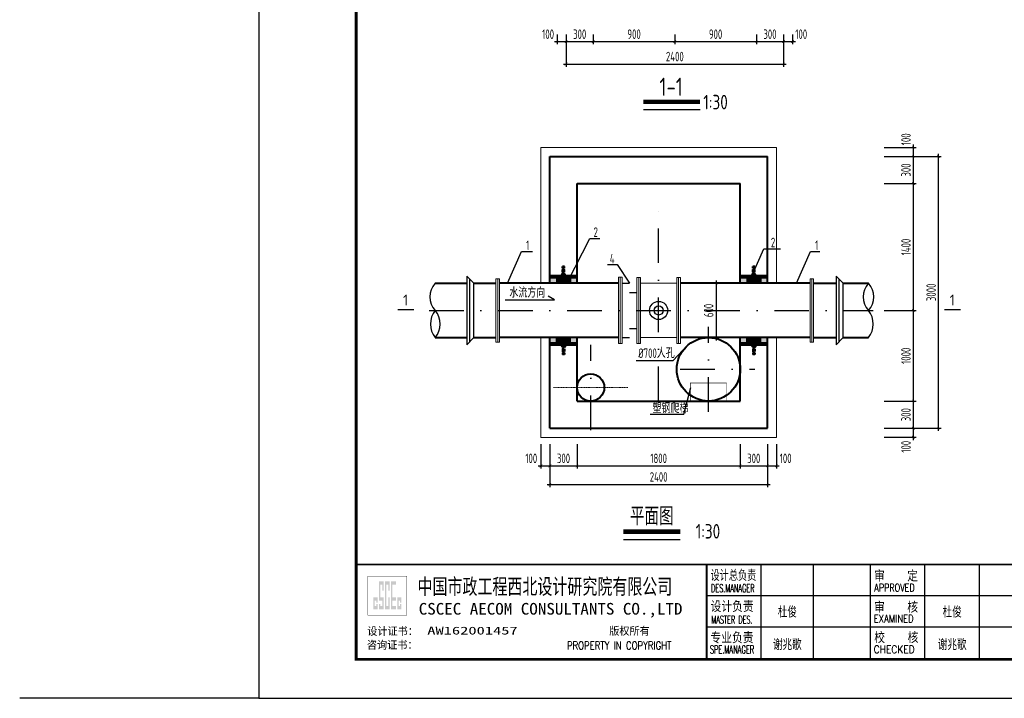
# Model space of a CAD drawing. Extents: x 1154951 to 1182252, y 3484725 to 3514600.
# Tile 46 of 55: x 1156481 to 1167350, y 3499173 to 3506662. Entities that reach past the tile are written whole.
import ezdxf
from ezdxf.enums import TextEntityAlignment as Align

# ---------------------------------------------------------------- set-up
doc = ezdxf.new("R2010")
doc.units = 0
for name, pattern in [('DASHDOT', [25.4, 12.7, -6.35, 0, -6.35]), ('DASHED', [19.05, 12.7, -6.35]), ('DASHED2', [9.525, 6.35, -3.175])]:
    doc.linetypes.add(name, pattern=pattern)
doc.layers.get('0').update_dxf_attribs({"linetype": 'CONTINUOUS'})
doc.layers.get('Defpoints').update_dxf_attribs({"linetype": 'CONTINUOUS'})
for name, color, linetype in [('2', 2, 'DASHED'), ('DIM', 4, 'CONTINUOUS'), ('DLSS', 8, 'CONTINUOUS'), ('GPSCOMMON', 7, 'CONTINUOUS'), ('THICK', 6, 'CONTINUOUS'), ('线路', 3, 'CONTINUOUS')]:
    doc.layers.add(name, color=color, linetype=linetype)
for name, color, linetype, lineweight in [('文本', 1, 'CONTINUOUS', 15), ('构筑物', 10, 'CONTINUOUS', 40), ('粗实线', 1, 'CONTINUOUS', 40), ('轮廓', 1, 'CONTINUOUS', 40)]:
    doc.layers.add(name, color=color, linetype=linetype, lineweight=lineweight)
doc.styles.add('gpshz', font='tssdeng.shx', dxfattribs={"width": 0.8, "height": 2.5, "bigfont": 'hztxt.shx'})
doc.styles.add('TSSD_Dimension', font='tssdeng.shx', dxfattribs={"width": 0.7, "bigfont": 'Hztxt.shx'})
doc.styles.add('图签', font='txt', dxfattribs={"width": 0.66})
doc.styles.add('图签 1', font='romanc.shx', dxfattribs={"width": 0.8})
doc.styles.add('图签1', font='romanc.shx', dxfattribs={"width": 0.8})
doc.dimstyles.new('TSSD_30_30', dxfattribs={"dimtxt": 105, "dimasz": 30, "dimexe": 30, "dimexo": 75, "dimgap": 30, "dimtad": 1, "dimdec": 0, "dimzin": 0, "dimdsep": 46, "dimtxsty": 'TSSD_Dimension', "dimblk": 'ARCHTICK', "dimblk1": 'ARCHTICK', "dimblk2": 'ARCHTICK', "dimcen": 0, "dimdle": 30, "dimclrt": 7, "dimadec": 0, "dimazin": 0, "dimtfac": 1, "dimtdec": 0, "dimtix": 1, "dimtmove": 2, "dimatfit": 3, "dimfxl": 0, "dimtolj": 1, "dimtzin": 0, "dimarcsym": 0})

# ---------------------------------------------------------------- blocks, each defined once
blk = doc.blocks.new('套管')
at = {"layer": '构筑物', "linetype": 'DASHED2'}
h = blk.add_hatch(dxfattribs=at)
h.set_pattern_fill('ANSI31', color=256, style=0)
h.set_pattern_definition([(45, (1261.959, -160723.9237), (-2.24506403, 2.24506403), [])])
h.paths.add_polyline_path([(3, 36), (-3, 36), (-3, 16), (3, 16)])
h = blk.add_hatch(dxfattribs=at)
h.set_pattern_fill('ANSI31', color=256, angle=90, style=0)
h.set_pattern_definition([(135, (1261.959, -160723.9237), (-2.24506403, -2.24506403), [])])
h.paths.add_polyline_path([(39, 16), (-39, 16), (-39, 12), (39, 12)])
h = blk.add_hatch(dxfattribs=at)
h.set_pattern_fill('AR-CONC', color=256, scale=0.01, style=0)
h.set_pattern_definition([(50, (1261.9589, -160723.9237), (1.82184669, -0.159390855), [0.1905, -2.0955]), (355, (1261.9589, -160723.9237), (-0.35242826, 1.910566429), [0.1524, -1.6764]), (100.451, (1262.1107, -160723.937), (1.469425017, 1.751166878), [0.1619, -1.7809]), (46.1842, (1261.9589, -160723.4157), (2.71079041, -0.42042328), [0.28575, -3.14325]), (96.6356, (1262.1848, -160723.4508), (2.374042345, 2.47425556), [0.24285, -2.67135]), (351.184, (1261.9589, -160723.4157), (2.37404606, 2.47425118), [0.2286, -2.5146]), (21, (1262.2129, -160723.5427), (1.516148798, -1.022655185), [0.1905, -2.0955]), (326, (1262.2129, -160723.5427), (0.618020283, 1.841879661), [0.1524, -1.6764]), (71.4514, (1262.3392, -160723.628), (2.134164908, 0.819228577), [0.1619, -1.7809]), (37.5, (1261.95886, -160723.92374), (0.0308860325, 0.8455503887), [0, -1.65608, 0, -1.7018, 0, -1.68275]), (7.5, (1261.9589, -160723.9237), (0.668196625, 1.001805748), [0, -0.97028, 0, -1.61798, 0, -0.64135]), (327.5, (1261.39244, -160723.92374), (1.3559059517, -0.05728744), [0, -0.635, 0, -1.9812, 0, -2.6289]), (317.5, (1261.1384, -160723.9237), (1.481291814, 0.25426491), [0, -0.8255, 0, -1.31572, 0, -1.8669])])
h.paths.add_polyline_path([(-19, 12), (-39, 12), (-39, 0), (-19, 0)])
h.paths.add_polyline_path([(39, 12), (19, 12), (19, 0), (39, 0)])
h = blk.add_hatch(dxfattribs=at)
h.set_pattern_fill('ANSI37', color=256, angle=90, style=0)
h.set_pattern_definition([(135, (1261.959, -160723.9237), (-2.24506403, -2.24506403), []), (225, (1261.959, -160723.9237), (2.24506403, -2.24506403), [])])
h.paths.add_polyline_path([(19, 12), (-19, 12), (-19, 0), (19, 0)])
for p, q in [((-3, 36), (3, 36)), ((-3, 16), (-3, 36)), ((3, 16), (3, 36)), ((-3, 20.4), (-7.4, 16)), ((3, 20.4), (7.4, 16))]:
    blk.add_line(p, q, dxfattribs=at)
at = {"layer": '构筑物'}
for p, q in [((-39, 16), (39, 16)), ((-39, 12), (39, 12)), ((-19, 12), (-19, 0)), ((19, 12), (19, 0))]:
    blk.add_line(p, q, dxfattribs=at)
blk = doc.blocks.new('_ARCHTICK')
at = {"color": 0, "linetype": 'ByBlock', "const_width": 0.15}
blk.add_lwpolyline([(-0.5, -0.5), (0.5, 0.5)], dxfattribs=at)
blk = doc.blocks.new('*D304')
at = {"layer": 'Defpoints', "color": 0}
for p in [(1162413, 3506573), (1162513, 3506573), (1162513, 3506420)]:
    blk.add_point(p, dxfattribs=at)
at = {"layer": 'DIM', "color": 0, "lineweight": -2}
for p, q in [((1162413, 3506498), (1162413, 3506390)), ((1162513, 3506498), (1162513, 3506390)), ((1162383, 3506420), (1162543, 3506420))]:
    blk.add_line(p, q, dxfattribs=at)
at = {"layer": 'DIM', "color": 0, "lineweight": -2, "xscale": 30, "yscale": 30, "zscale": 30, "rotation": 180}
blk.add_blockref('_ARCHTICK', (1162413, 3506420), dxfattribs=at)
at = {"layer": 'DIM', "color": 0, "lineweight": -2, "xscale": 30, "yscale": 30, "zscale": 30}
blk.add_blockref('_ARCHTICK', (1162513, 3506420), dxfattribs=at)
at = {"layer": 'DIM', "color": 7, "insert": (1162314, 3506502), "char_height": 105, "attachment_point": 5, "style": 'TSSD_Dimension'}
blk.add_mtext('\\A1;100', dxfattribs=at)
blk = doc.blocks.new('*D305')
at = {"layer": 'Defpoints', "color": 0}
for p in [(1162513, 3506573), (1162813, 3506573), (1162813, 3506420)]:
    blk.add_point(p, dxfattribs=at)
at = {"layer": 'DIM', "color": 0, "lineweight": -2}
for p, q in [((1162513, 3506498), (1162513, 3506390)), ((1162813, 3506498), (1162813, 3506390)), ((1162483, 3506420), (1162843, 3506420))]:
    blk.add_line(p, q, dxfattribs=at)
at = {"layer": 'DIM', "color": 0, "lineweight": -2, "xscale": 30, "yscale": 30, "zscale": 30, "rotation": 180}
blk.add_blockref('_ARCHTICK', (1162513, 3506420), dxfattribs=at)
at = {"layer": 'DIM', "color": 0, "lineweight": -2, "xscale": 30, "yscale": 30, "zscale": 30}
blk.add_blockref('_ARCHTICK', (1162813, 3506420), dxfattribs=at)
at = {"layer": 'DIM', "color": 7, "insert": (1162663, 3506502), "char_height": 105, "attachment_point": 5, "style": 'TSSD_Dimension'}
blk.add_mtext('\\A1;300', dxfattribs=at)
blk = doc.blocks.new('*D306')
at = {"layer": 'Defpoints', "color": 0}
for p in [(1162813, 3506573), (1163713, 3506573), (1163713, 3506420)]:
    blk.add_point(p, dxfattribs=at)
at = {"layer": 'DIM', "color": 0, "lineweight": -2}
for p, q in [((1162813, 3506498), (1162813, 3506390)), ((1163713, 3506498), (1163713, 3506390)), ((1162783, 3506420), (1163743, 3506420))]:
    blk.add_line(p, q, dxfattribs=at)
at = {"layer": 'DIM', "color": 0, "lineweight": -2, "xscale": 30, "yscale": 30, "zscale": 30, "rotation": 180}
blk.add_blockref('_ARCHTICK', (1162813, 3506420), dxfattribs=at)
at = {"layer": 'DIM', "color": 0, "lineweight": -2, "xscale": 30, "yscale": 30, "zscale": 30}
blk.add_blockref('_ARCHTICK', (1163713, 3506420), dxfattribs=at)
at = {"layer": 'DIM', "color": 7, "insert": (1163263, 3506502), "char_height": 105, "attachment_point": 5, "style": 'TSSD_Dimension'}
blk.add_mtext('\\A1;900', dxfattribs=at)
blk = doc.blocks.new('*D307')
at = {"layer": 'Defpoints', "color": 0}
for p in [(1163713, 3506573), (1164613, 3506573), (1164613, 3506420)]:
    blk.add_point(p, dxfattribs=at)
at = {"layer": 'DIM', "color": 0, "lineweight": -2}
for p, q in [((1163713, 3506498), (1163713, 3506390)), ((1164613, 3506498), (1164613, 3506390)), ((1163683, 3506420), (1164643, 3506420))]:
    blk.add_line(p, q, dxfattribs=at)
at = {"layer": 'DIM', "color": 0, "lineweight": -2, "xscale": 30, "yscale": 30, "zscale": 30, "rotation": 180}
blk.add_blockref('_ARCHTICK', (1163713, 3506420), dxfattribs=at)
at = {"layer": 'DIM', "color": 0, "lineweight": -2, "xscale": 30, "yscale": 30, "zscale": 30}
blk.add_blockref('_ARCHTICK', (1164613, 3506420), dxfattribs=at)
at = {"layer": 'DIM', "color": 7, "insert": (1164163, 3506502), "char_height": 105, "attachment_point": 5, "style": 'TSSD_Dimension'}
blk.add_mtext('\\A1;900', dxfattribs=at)
blk = doc.blocks.new('*D308')
at = {"layer": 'Defpoints', "color": 0}
for p in [(1164613, 3506573), (1164913, 3506573), (1164913, 3506420)]:
    blk.add_point(p, dxfattribs=at)
at = {"layer": 'DIM', "color": 0, "lineweight": -2}
for p, q in [((1164613, 3506498), (1164613, 3506390)), ((1164913, 3506498), (1164913, 3506390)), ((1164583, 3506420), (1164943, 3506420))]:
    blk.add_line(p, q, dxfattribs=at)
at = {"layer": 'DIM', "color": 0, "lineweight": -2, "xscale": 30, "yscale": 30, "zscale": 30, "rotation": 180}
blk.add_blockref('_ARCHTICK', (1164613, 3506420), dxfattribs=at)
at = {"layer": 'DIM', "color": 0, "lineweight": -2, "xscale": 30, "yscale": 30, "zscale": 30}
blk.add_blockref('_ARCHTICK', (1164913, 3506420), dxfattribs=at)
at = {"layer": 'DIM', "color": 7, "insert": (1164763, 3506502), "char_height": 105, "attachment_point": 5, "style": 'TSSD_Dimension'}
blk.add_mtext('\\A1;300', dxfattribs=at)
blk = doc.blocks.new('*D309')
at = {"layer": 'Defpoints', "color": 0}
for p in [(1164913, 3506573), (1165013, 3506573), (1165013, 3506420)]:
    blk.add_point(p, dxfattribs=at)
at = {"layer": 'DIM', "color": 0, "lineweight": -2}
for p, q in [((1164913, 3506498), (1164913, 3506390)), ((1165013, 3506498), (1165013, 3506390)), ((1164883, 3506420), (1165043, 3506420))]:
    blk.add_line(p, q, dxfattribs=at)
at = {"layer": 'DIM', "color": 0, "lineweight": -2, "xscale": 30, "yscale": 30, "zscale": 30, "rotation": 180}
blk.add_blockref('_ARCHTICK', (1164913, 3506420), dxfattribs=at)
at = {"layer": 'DIM', "color": 0, "lineweight": -2, "xscale": 30, "yscale": 30, "zscale": 30}
blk.add_blockref('_ARCHTICK', (1165013, 3506420), dxfattribs=at)
at = {"layer": 'DIM', "color": 7, "insert": (1165108, 3506502), "char_height": 105, "attachment_point": 5, "style": 'TSSD_Dimension'}
blk.add_mtext('\\A1;100', dxfattribs=at)
blk = doc.blocks.new('*D310')
at = {"layer": 'Defpoints', "color": 0}
for p in [(1162513, 3506573), (1164913, 3506573), (1164913, 3506172)]:
    blk.add_point(p, dxfattribs=at)
at = {"layer": 'DIM', "color": 0, "lineweight": -2}
for p, q in [((1162513, 3506498), (1162513, 3506142)), ((1164913, 3506498), (1164913, 3506142)), ((1162483, 3506172), (1164943, 3506172))]:
    blk.add_line(p, q, dxfattribs=at)
at = {"layer": 'DIM', "color": 0, "lineweight": -2, "xscale": 30, "yscale": 30, "zscale": 30, "rotation": 180}
blk.add_blockref('_ARCHTICK', (1162513, 3506172), dxfattribs=at)
at = {"layer": 'DIM', "color": 0, "lineweight": -2, "xscale": 30, "yscale": 30, "zscale": 30}
blk.add_blockref('_ARCHTICK', (1164913, 3506172), dxfattribs=at)
at = {"layer": 'DIM', "color": 7, "insert": (1163713, 3506255), "char_height": 105, "attachment_point": 5, "style": 'TSSD_Dimension'}
blk.add_mtext('\\A1;2400', dxfattribs=at)
blk = doc.blocks.new('*D311')
at = {"layer": 'Defpoints', "color": 0}
for p in [(1162234, 3502053), (1162334, 3502053), (1162334, 3501738)]:
    blk.add_point(p, dxfattribs=at)
at = {"layer": 'DIM', "color": 0, "lineweight": -2}
for p, q in [((1162234, 3501978), (1162234, 3501708)), ((1162334, 3501978), (1162334, 3501708)), ((1162204, 3501738), (1162364, 3501738))]:
    blk.add_line(p, q, dxfattribs=at)
at = {"layer": 'DIM', "color": 0, "lineweight": -2, "xscale": 30, "yscale": 30, "zscale": 30, "rotation": 180}
blk.add_blockref('_ARCHTICK', (1162234, 3501738), dxfattribs=at)
at = {"layer": 'DIM', "color": 0, "lineweight": -2, "xscale": 30, "yscale": 30, "zscale": 30}
blk.add_blockref('_ARCHTICK', (1162334, 3501738), dxfattribs=at)
at = {"layer": 'DIM', "color": 7, "insert": (1162128, 3501821), "char_height": 105, "attachment_point": 5, "style": 'TSSD_Dimension'}
blk.add_mtext('\\A1;100', dxfattribs=at)
blk = doc.blocks.new('*D312')
at = {"layer": 'Defpoints', "color": 0}
for p in [(1162334, 3502053), (1162634, 3502053), (1162634, 3501738)]:
    blk.add_point(p, dxfattribs=at)
at = {"layer": 'DIM', "color": 0, "lineweight": -2}
for p, q in [((1162334, 3501978), (1162334, 3501708)), ((1162634, 3501978), (1162634, 3501708)), ((1162304, 3501738), (1162664, 3501738))]:
    blk.add_line(p, q, dxfattribs=at)
at = {"layer": 'DIM', "color": 0, "lineweight": -2, "xscale": 30, "yscale": 30, "zscale": 30, "rotation": 180}
blk.add_blockref('_ARCHTICK', (1162334, 3501738), dxfattribs=at)
at = {"layer": 'DIM', "color": 0, "lineweight": -2, "xscale": 30, "yscale": 30, "zscale": 30}
blk.add_blockref('_ARCHTICK', (1162634, 3501738), dxfattribs=at)
at = {"layer": 'DIM', "color": 7, "insert": (1162484, 3501821), "char_height": 105, "attachment_point": 5, "style": 'TSSD_Dimension'}
blk.add_mtext('\\A1;300', dxfattribs=at)
blk = doc.blocks.new('*D313')
at = {"layer": 'Defpoints', "color": 0}
for p in [(1162634, 3502053), (1164434, 3502053), (1164434, 3501738)]:
    blk.add_point(p, dxfattribs=at)
at = {"layer": 'DIM', "color": 0, "lineweight": -2}
for p, q in [((1162634, 3501978), (1162634, 3501708)), ((1164434, 3501978), (1164434, 3501708)), ((1162604, 3501738), (1164464, 3501738))]:
    blk.add_line(p, q, dxfattribs=at)
at = {"layer": 'DIM', "color": 0, "lineweight": -2, "xscale": 30, "yscale": 30, "zscale": 30, "rotation": 180}
blk.add_blockref('_ARCHTICK', (1162634, 3501738), dxfattribs=at)
at = {"layer": 'DIM', "color": 0, "lineweight": -2, "xscale": 30, "yscale": 30, "zscale": 30}
blk.add_blockref('_ARCHTICK', (1164434, 3501738), dxfattribs=at)
at = {"layer": 'DIM', "color": 7, "insert": (1163534, 3501821), "char_height": 105, "attachment_point": 5, "style": 'TSSD_Dimension'}
blk.add_mtext('\\A1;1800', dxfattribs=at)
blk = doc.blocks.new('*D314')
at = {"layer": 'Defpoints', "color": 0}
for p in [(1164434, 3502053), (1164734, 3502053), (1164734, 3501738)]:
    blk.add_point(p, dxfattribs=at)
at = {"layer": 'DIM', "color": 0, "lineweight": -2}
for p, q in [((1164434, 3501978), (1164434, 3501708)), ((1164734, 3501978), (1164734, 3501708)), ((1164404, 3501738), (1164764, 3501738))]:
    blk.add_line(p, q, dxfattribs=at)
at = {"layer": 'DIM', "color": 0, "lineweight": -2, "xscale": 30, "yscale": 30, "zscale": 30, "rotation": 180}
blk.add_blockref('_ARCHTICK', (1164434, 3501738), dxfattribs=at)
at = {"layer": 'DIM', "color": 0, "lineweight": -2, "xscale": 30, "yscale": 30, "zscale": 30}
blk.add_blockref('_ARCHTICK', (1164734, 3501738), dxfattribs=at)
at = {"layer": 'DIM', "color": 7, "insert": (1164584, 3501821), "char_height": 105, "attachment_point": 5, "style": 'TSSD_Dimension'}
blk.add_mtext('\\A1;300', dxfattribs=at)
blk = doc.blocks.new('*D315')
at = {"layer": 'Defpoints', "color": 0}
for p in [(1164734, 3502053), (1164834, 3502053), (1164834, 3501738)]:
    blk.add_point(p, dxfattribs=at)
at = {"layer": 'DIM', "color": 0, "lineweight": -2}
for p, q in [((1164734, 3501978), (1164734, 3501708)), ((1164834, 3501978), (1164834, 3501708)), ((1164704, 3501738), (1164864, 3501738))]:
    blk.add_line(p, q, dxfattribs=at)
at = {"layer": 'DIM', "color": 0, "lineweight": -2, "xscale": 30, "yscale": 30, "zscale": 30, "rotation": 180}
blk.add_blockref('_ARCHTICK', (1164734, 3501738), dxfattribs=at)
at = {"layer": 'DIM', "color": 0, "lineweight": -2, "xscale": 30, "yscale": 30, "zscale": 30}
blk.add_blockref('_ARCHTICK', (1164834, 3501738), dxfattribs=at)
at = {"layer": 'DIM', "color": 7, "insert": (1164936, 3501821), "char_height": 105, "attachment_point": 5, "style": 'TSSD_Dimension'}
blk.add_mtext('\\A1;100', dxfattribs=at)
blk = doc.blocks.new('*D316')
at = {"layer": 'Defpoints', "color": 0}
for p in [(1163938, 3503753), (1163938, 3503153), (1164170, 3503153)]:
    blk.add_point(p, dxfattribs=at)
at = {"layer": 'DIM', "color": 0, "lineweight": -2}
for p, q in [((1164170, 3503783), (1164170, 3503123)), ((1164013, 3503753), (1164200, 3503753)), ((1164013, 3503153), (1164200, 3503153))]:
    blk.add_line(p, q, dxfattribs=at)
at = {"layer": 'DIM', "color": 0, "lineweight": -2, "xscale": 30, "yscale": 30, "zscale": 30}
for p, rotation in [((1164170, 3503753), 90), ((1164170, 3503153), 270)]:
    blk.add_blockref('_ARCHTICK', p, dxfattribs=dict(at, rotation=rotation))
at = {"layer": 'DIM', "color": 7, "insert": (1164087, 3503453), "char_height": 105, "attachment_point": 5, "rotation": 90, "style": 'TSSD_Dimension'}
blk.add_mtext('\\A1;600', dxfattribs=at)
blk = doc.blocks.new('*D317')
at = {"layer": 'Defpoints', "color": 0}
for p in [(1162334, 3502053), (1164734, 3502053), (1164734, 3501534)]:
    blk.add_point(p, dxfattribs=at)
at = {"layer": 'DIM', "color": 0, "lineweight": -2}
for p, q in [((1162334, 3501978), (1162334, 3501504)), ((1164734, 3501978), (1164734, 3501504)), ((1162304, 3501534), (1164764, 3501534))]:
    blk.add_line(p, q, dxfattribs=at)
at = {"layer": 'DIM', "color": 0, "lineweight": -2, "xscale": 30, "yscale": 30, "zscale": 30, "rotation": 180}
blk.add_blockref('_ARCHTICK', (1162334, 3501534), dxfattribs=at)
at = {"layer": 'DIM', "color": 0, "lineweight": -2, "xscale": 30, "yscale": 30, "zscale": 30}
blk.add_blockref('_ARCHTICK', (1164734, 3501534), dxfattribs=at)
at = {"layer": 'DIM', "color": 7, "insert": (1163534, 3501616), "char_height": 105, "attachment_point": 5, "style": 'TSSD_Dimension'}
blk.add_mtext('\\A1;2400', dxfattribs=at)
blk = doc.blocks.new('*D318')
at = {"layer": 'Defpoints', "color": 0}
for p in [(1165950, 3502153), (1166346, 3502153), (1165950, 3502053)]:
    blk.add_point(p, dxfattribs=at)
at = {"layer": 'DIM', "color": 0, "lineweight": -2}
for p, q in [((1166025, 3502153), (1166376, 3502153)), ((1166346, 3502023), (1166346, 3502183)), ((1166025, 3502053), (1166376, 3502053))]:
    blk.add_line(p, q, dxfattribs=at)
at = {"layer": 'DIM', "color": 0, "lineweight": -2, "xscale": 30, "yscale": 30, "zscale": 30}
for p, rotation in [((1166346, 3502153), 90), ((1166346, 3502053), 270)]:
    blk.add_blockref('_ARCHTICK', p, dxfattribs=dict(at, rotation=rotation))
at = {"layer": 'DIM', "color": 7, "insert": (1166264, 3501949), "char_height": 105, "attachment_point": 5, "rotation": 90, "style": 'TSSD_Dimension'}
blk.add_mtext('\\A1;100', dxfattribs=at)
blk = doc.blocks.new('*D319')
at = {"layer": 'Defpoints', "color": 0}
for p in [(1165950, 3502453), (1166346, 3502453), (1165950, 3502153)]:
    blk.add_point(p, dxfattribs=at)
at = {"layer": 'DIM', "color": 0, "lineweight": -2}
for p, q in [((1166346, 3502123), (1166346, 3502483)), ((1166025, 3502453), (1166376, 3502453)), ((1166025, 3502153), (1166376, 3502153))]:
    blk.add_line(p, q, dxfattribs=at)
at = {"layer": 'DIM', "color": 0, "lineweight": -2, "xscale": 30, "yscale": 30, "zscale": 30}
for p, rotation in [((1166346, 3502453), 90), ((1166346, 3502153), 270)]:
    blk.add_blockref('_ARCHTICK', p, dxfattribs=dict(at, rotation=rotation))
at = {"layer": 'DIM', "color": 7, "insert": (1166264, 3502303), "char_height": 105, "attachment_point": 5, "rotation": 90, "style": 'TSSD_Dimension'}
blk.add_mtext('\\A1;300', dxfattribs=at)
blk = doc.blocks.new('*D320')
at = {"layer": 'Defpoints', "color": 0}
for p in [(1165950, 3503453), (1166346, 3503453), (1165950, 3502453)]:
    blk.add_point(p, dxfattribs=at)
at = {"layer": 'DIM', "color": 0, "lineweight": -2}
for p, q in [((1166025, 3503453), (1166376, 3503453)), ((1166346, 3502423), (1166346, 3503483)), ((1166025, 3502453), (1166376, 3502453))]:
    blk.add_line(p, q, dxfattribs=at)
at = {"layer": 'DIM', "color": 0, "lineweight": -2, "xscale": 30, "yscale": 30, "zscale": 30}
for p, rotation in [((1166346, 3503453), 90), ((1166346, 3502453), 270)]:
    blk.add_blockref('_ARCHTICK', p, dxfattribs=dict(at, rotation=rotation))
at = {"layer": 'DIM', "color": 7, "insert": (1166264, 3502953), "char_height": 105, "attachment_point": 5, "rotation": 90, "style": 'TSSD_Dimension'}
blk.add_mtext('\\A1;1000', dxfattribs=at)
blk = doc.blocks.new('*D321')
at = {"layer": 'Defpoints', "color": 0}
for p in [(1165950, 3504853), (1166346, 3504853), (1165950, 3503453)]:
    blk.add_point(p, dxfattribs=at)
at = {"layer": 'DIM', "color": 0, "lineweight": -2}
for p, q in [((1166346, 3503423), (1166346, 3504883)), ((1166025, 3504853), (1166376, 3504853)), ((1166025, 3503453), (1166376, 3503453))]:
    blk.add_line(p, q, dxfattribs=at)
at = {"layer": 'DIM', "color": 0, "lineweight": -2, "xscale": 30, "yscale": 30, "zscale": 30}
for p, rotation in [((1166346, 3504853), 90), ((1166346, 3503453), 270)]:
    blk.add_blockref('_ARCHTICK', p, dxfattribs=dict(at, rotation=rotation))
at = {"layer": 'DIM', "color": 7, "insert": (1166264, 3504153), "char_height": 105, "attachment_point": 5, "rotation": 90, "style": 'TSSD_Dimension'}
blk.add_mtext('\\A1;1400', dxfattribs=at)
blk = doc.blocks.new('*D322')
at = {"layer": 'Defpoints', "color": 0}
for p in [(1165950, 3505153), (1166346, 3505153), (1165950, 3504853)]:
    blk.add_point(p, dxfattribs=at)
at = {"layer": 'DIM', "color": 0, "lineweight": -2}
for p, q in [((1166025, 3505153), (1166376, 3505153)), ((1166346, 3504823), (1166346, 3505183)), ((1166025, 3504853), (1166376, 3504853))]:
    blk.add_line(p, q, dxfattribs=at)
at = {"layer": 'DIM', "color": 0, "lineweight": -2, "xscale": 30, "yscale": 30, "zscale": 30}
for p, rotation in [((1166346, 3505153), 90), ((1166346, 3504853), 270)]:
    blk.add_blockref('_ARCHTICK', p, dxfattribs=dict(at, rotation=rotation))
at = {"layer": 'DIM', "color": 7, "insert": (1166264, 3505003), "char_height": 105, "attachment_point": 5, "rotation": 90, "style": 'TSSD_Dimension'}
blk.add_mtext('\\A1;300', dxfattribs=at)
blk = doc.blocks.new('*D323')
at = {"layer": 'Defpoints', "color": 0}
for p in [(1165950, 3505253), (1166346, 3505253), (1165950, 3505153)]:
    blk.add_point(p, dxfattribs=at)
at = {"layer": 'DIM', "color": 0, "lineweight": -2}
for p, q in [((1166025, 3505253), (1166376, 3505253)), ((1166346, 3505123), (1166346, 3505283)), ((1166025, 3505153), (1166376, 3505153))]:
    blk.add_line(p, q, dxfattribs=at)
at = {"layer": 'DIM', "color": 0, "lineweight": -2, "xscale": 30, "yscale": 30, "zscale": 30}
for p, rotation in [((1166346, 3505253), 90), ((1166346, 3505153), 270)]:
    blk.add_blockref('_ARCHTICK', p, dxfattribs=dict(at, rotation=rotation))
at = {"layer": 'DIM', "color": 7, "insert": (1166264, 3505342), "char_height": 105, "attachment_point": 5, "rotation": 90, "style": 'TSSD_Dimension'}
blk.add_mtext('\\A1;100', dxfattribs=at)
blk = doc.blocks.new('*D324')
at = {"layer": 'Defpoints', "color": 0}
for p in [(1165950, 3505153), (1166624, 3505153), (1165950, 3502153)]:
    blk.add_point(p, dxfattribs=at)
at = {"layer": 'DIM', "color": 0, "lineweight": -2}
for p, q in [((1166025, 3505153), (1166654, 3505153)), ((1166624, 3502123), (1166624, 3505183)), ((1166025, 3502153), (1166654, 3502153))]:
    blk.add_line(p, q, dxfattribs=at)
at = {"layer": 'DIM', "color": 0, "lineweight": -2, "xscale": 30, "yscale": 30, "zscale": 30}
for p, rotation in [((1166624, 3505153), 90), ((1166624, 3502153), 270)]:
    blk.add_blockref('_ARCHTICK', p, dxfattribs=dict(at, rotation=rotation))
at = {"layer": 'DIM', "color": 7, "insert": (1166542, 3503653), "char_height": 105, "attachment_point": 5, "rotation": 90, "style": 'TSSD_Dimension'}
blk.add_mtext('\\A1;3000', dxfattribs=at)
blk = doc.blocks.new('*U288')
at = {"linetype": 'Continuous'}
h = blk.add_hatch(color=0, dxfattribs=at)
h.paths.add_polyline_path([(30.15, 24.21), (30.15, 23.67), (29.79, 23.67), (29.79, 25.06), (30.15, 25.06), (30.15, 24.58), (30.49, 24.58), (30.49, 25.94), (29.45, 25.94), (29.45, 22.84), (30.49, 22.84), (30.49, 24.21)])
h.paths.add_polyline_path([(30.83, 24.21), (30.83, 22.84), (32.1, 22.84), (32.1, 25.94), (31.17, 25.94), (31.17, 29.16), (31.76, 29.16), (31.76, 27.64), (32.1, 27.64), (32.1, 29.98), (30.83, 29.98), (30.83, 25.06), (31.76, 25.06), (31.76, 23.67), (31.17, 23.67), (31.17, 24.21)])
h.paths.add_polyline_path([(33.25, 25.94), (33.25, 23.67), (32.78, 23.67), (32.78, 29.16), (33.25, 29.16), (33.25, 27.64), (33.59, 27.64), (33.59, 29.98), (32.44, 29.98), (32.44, 22.84), (33.59, 22.84), (33.59, 25.94)])
h.paths.add_polyline_path([(35.22, 29.98), (33.93, 29.98), (33.93, 22.84), (35.22, 22.84), (35.22, 23.67), (34.27, 23.67), (34.27, 25.06), (35.22, 25.06), (35.22, 25.94), (34.27, 25.94), (34.27, 29.16), (35.22, 29.16)])
h.paths.add_polyline_path([(36.25, 24.21), (36.25, 23.67), (35.9, 23.67), (35.9, 25.06), (36.25, 25.06), (36.25, 24.58), (36.59, 24.58), (36.59, 25.94), (35.56, 25.94), (35.56, 22.84), (36.59, 22.84), (36.59, 24.21)])
at = {"color": 0}
for p, q in [((129, 10.34), (129, 34.34)), ((142.36, 10.34), (142.36, 34.34)), ((157, 10.34), (157, 34.34)), ((171, 10.34), (171, 34.34)), ((185, 10.34), (185, 34.34)), ((115, 26.34), (330, 26.34)), ((115, 18.34), (327, 18.34))]:
    blk.add_line(p, q, dxfattribs=at)
blk.add_lwpolyline([(0, 0), (420, 0), (420, 297), (0, 297)], close=True, dxfattribs=at)
for points, const_width in [([(410, 10), (410, 287), (25, 287), (25, 10), (410, 10)], 0.75), ([(25, 34.34), (410, 34.34)], 0.5), ([(115, 10.34), (115, 34.34)], 0.5)]:
    blk.add_lwpolyline(points, dxfattribs=dict(at, const_width=const_width))
at = {"color": 0, "linetype": 'Continuous', "const_width": 0.107}
blk.add_lwpolyline([(28, 21.34), (38, 21.34), (38, 31.34), (28, 31.34)], close=True, dxfattribs=at)
at = {"color": 0, "linetype": 'Continuous'}
for s, height, style, width, p in [('设计总负责', 2.5, '图签', 0.67, (115.98, 30.39)), ('审    定', 2.5, '图签', 0.85, (157.92, 30.22)), ('中国市政工程西北设计研究院有限公司', 4, '图签', 0.74, (40.74, 26.71)), ('DES.MANAGER', 2, '图签1', 0.55, (116.1, 27.26)), ('APPROVED', 2, '图签 1', 0.75, (158.02, 27.38)), ('CSCEC AECOM CONSULTANTS CO.,LTD', 3, '图签', 1.07, (41.06, 21.47)), ('设计负责', 2.5, '图签', 0.85, (115.98, 22.4)), ('审    核', 2.5, '图签', 0.85, (157.92, 22.21)), ('MASTER DES.', 2, '图签1', 0.57, (116.21, 19.2)), ('EXAMINED', 2, '图签 1', 0.79, (157.88, 19.46)), ('专业负责', 2.5, '图签', 0.85, (115.95, 14.38)), ('校    核', 2.5, '图签', 0.85, (158, 14.42)), ('PROPERTY IN COPYRIGHT', 2, '图签 1', 0.8, (79.11, 12.55)), ('SPE.MANAGER', 2, '图签 1', 0.56, (115.81, 11.53)), ('CHECKED', 2, '图签 1', 0.85, (157.85, 11.55))]:
    blk.add_text(s, height=height, dxfattribs=dict(at, style=style, width=width)).set_placement(p)
at = {"color": 0, "linetype": 'Continuous', "style": '图签'}
for s, p in [('设计证书：', (27.85, 16.24)), ('版权所有', (89.96, 16.29)), ('咨询证书：', (27.76, 12.7))]:
    blk.add_text(s, height=2, dxfattribs=at).set_placement(p)
at = {"color": 0, "linetype": 'Continuous', "style": '图签', "flags": 8}
for tag, width, p, p2 in [('设计总负责', 0.611046, (130.25, 28.99), (141.11, 28.99)), ('工程名称', 2.988281, (283.25, 28.99), (325.75, 28.99)), ('图纸编号', 2.575163, (345.13, 28.99), (381.76, 28.99)), ('子项名称', 2.988281, (283.25, 20.99), (325.75, 20.99))]:
    blk.add_attdef(tag, text='', height=2.5, dxfattribs=dict(at, width=width)).set_placement(p, p2, align=Align.FIT)
at = {"color": 0, "linetype": 'Continuous', "ltscale": 0.055, "style": '图签', "flags": 8}
for tag, width, p, p2 in [('审定', 1.617188, (172.25, 28.99), (183.75, 28.99)), ('设计', 1.617188, (214.25, 28.99), (225.75, 28.99)), ('工程编号', 0.738284, (256.25, 28.99), (266.75, 28.99)), ('版本', 1.530605, (397.87, 28.99), (408.75, 28.99)), ('设计负责', 0.763807, (130.25, 20.99), (141.11, 20.99)), ('审核', 1.617188, (172.25, 20.99), (183.75, 20.99)), ('注册工程师', 0.646875, (214.25, 20.99), (225.75, 20.99)), ('图纸比例', 0.738284, (256.25, 20.99), (266.75, 20.99)), ('专业负责', 0.763807, (130.25, 12.65), (141.11, 12.65)), ('校核', 1.617188, (172.25, 12.65), (183.75, 12.65)), ('注册建筑师', 0.646875, (214.25, 12.65), (225.75, 12.65)), ('出图日期', 0.738284, (256.25, 12.65), (266.75, 12.65))]:
    blk.add_attdef(tag, text='', height=2.5, dxfattribs=dict(at, width=width)).set_placement(p, p2, align=Align.FIT)
at = {"color": 0, "linetype": 'Continuous', "style": '图签'}
for tag, p, width in [('设计证书', (43.26, 16.37), 1.55), ('咨询证书', (43.26, 12.88), 0.9)]:
    blk.add_attdef(tag, p, '', height=2, dxfattribs=dict(at, width=width))
at = {"color": 0, "linetype": 'Continuous', "style": '图签', "width": 0.85}
for tag, height, p in [('图纸名称_1_1', 2.5, (305.02, 13.35)), ('图纸名称_2_1', 2.2, (305.02, 15.12)), ('图纸名称_2_2', 2.2, (305.02, 11.51))]:
    blk.add_attdef(tag, text='', height=height, dxfattribs=at).set_placement(p, align=Align.CENTER)
blk = doc.blocks.new('20180504.1552415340')
for p, q in [((1162531.5, 3503774.3), (1162774.7, 3504247.3)), ((1162774.7, 3504247.3), (1162884.3, 3504247.3)), ((1161865.8, 3503752.9), (1162020.6, 3504102.7)), ((1162020.6, 3504102.7), (1162140.3, 3504102.7)), ((1164541.5, 3503783.2), (1164696.3, 3504133)), ((1164696.3, 3504133), (1164878.1, 3504133)), ((1165057, 3503752.9), (1165211.8, 3504102.7)), ((1165211.8, 3504102.7), (1165314.4, 3504102.7)), ((1162970.1, 3503961.5), (1163075.1, 3503961.5)), ((1163075.1, 3503961.5), (1163212.1, 3503752.9))]:
    blk.add_line(p, q)
at = {"const_width": 5}
blk.add_lwpolyline([(1163884.3, 3502452.9), (1163884.3, 3502652.9), (1164284.3, 3502652.9), (1164284.3, 3502452.9)], dxfattribs=at)
at = {"layer": '2', "linetype": 'DASHDOT', "ltscale": 30}
for p, q in [((1163534.3, 3502452.9), (1163534.3, 3504572.8)), ((1161001.2, 3503452.9), (1165903.2, 3503452.9)), ((1164084.3, 3502334.9), (1164084.3, 3503273)), ((1162784.3, 3502133.9), (1162784.3, 3503072)), ((1163773.3, 3502803.9), (1164595.2, 3502803.9))]:
    blk.add_line(p, q, dxfattribs=at)
at = {"layer": '2', "linetype": 'DASHDOT', "lineweight": 20, "ltscale": 0.2}
blk.add_line((1162373.3, 3502602.9), (1163195.2, 3502602.9), dxfattribs=at)
at = {"layer": 'DLSS'}
for p, q in [((1161841.9, 3503569.6), (1162385.3, 3503569.6)), ((1162385.3, 3503569.6), (1162314.5, 3503611.6)), ((1163690.3, 3502897.8), (1163806.6, 3503017)), ((1163690.3, 3502897.8), (1163285.5, 3502897.8)), ((1163813, 3502307.7), (1163887.8, 3502602.9)), ((1163441.2, 3502307.7), (1163813, 3502307.7))]:
    blk.add_line(p, q, dxfattribs=at)
at = {"layer": 'DLSS', "color": 7}
blk.add_line((1163146, 3500926.4), (1163772.4, 3500926.4), dxfattribs=at)
at = {"layer": 'DLSS', "color": 7, "const_width": 50}
blk.add_lwpolyline([(1163146, 3501011), (1163772.4, 3501011)], dxfattribs=at)
at = {"layer": 'DLSS'}
for centre, radius, start, end in [((1161228.1, 3503602.9), 219.2, 136.81335, 223.1867), ((1166009.6, 3503602.9), 219.2, 136.81321, 223.18679), ((1165690, 3503602.9), 219.2, 316.81321, 43.18679), ((1161251.4, 3503302.9), 236.7, 140.67988, 219.32012), ((1160885.1, 3503302.9), 236.7, 320.67988, 39.32012), ((1165666.7, 3503302.9), 236.7, 320.67988, 39.32012)]:
    blk.add_arc(centre, radius, start, end, dxfattribs=at)
at = {"layer": 'GPSCOMMON'}
for p, q in [((1163365.8, 3505670.6), (1163992.2, 3505670.6)), ((1161494.8, 3503152.9), (1161494.8, 3503752.9)), ((1163129.8, 3503752.9), (1163212.1, 3503752.9)), ((1165572.1, 3503152.9), (1165572.1, 3503752.9)), ((1163212.1, 3503652.9), (1163294.4, 3503652.9)), ((1163212.1, 3503252.9), (1163294.4, 3503252.9)), ((1163129.8, 3503152.9), (1163212.1, 3503152.9)), ((1159120.4, 3499173.1), (1156481.5, 3499173.1))]:
    blk.add_line(p, q, dxfattribs=at)
at = {"layer": 'GPSCOMMON', "ltscale": 0.1}
for p, q in [((1161415.4, 3503832.3), (1161415.4, 3503073.6)), ((1161415.4, 3503832.3), (1161494.8, 3503752.9)), ((1161445.4, 3503802.3), (1161445.4, 3503103.6)), ((1165492.8, 3503832.3), (1165492.8, 3503073.6)), ((1165492.8, 3503832.3), (1165572.1, 3503752.9)), ((1165522.8, 3503802.3), (1165522.8, 3503103.6)), ((1161415.4, 3503073.6), (1161494.8, 3503152.9)), ((1165492.8, 3503073.6), (1165572.1, 3503152.9))]:
    blk.add_line(p, q, dxfattribs=at)
at = {"layer": 'GPSCOMMON', "const_width": 50}
blk.add_lwpolyline([(1163365.8, 3505755.3), (1163992.2, 3505755.3)], dxfattribs=at)
at = {"layer": 'GPSCOMMON'}
for radius in [100, 50]:
    blk.add_circle((1163534.1, 3503452.9), radius, dxfattribs=at)
at = {"layer": 'THICK', "const_width": 15}
for points in [[(1160833.8, 3503460.4), (1160653.8, 3503460.4)], [(1166689, 3503460.4), (1166869, 3503460.4)]]:
    blk.add_lwpolyline(points, dxfattribs=at)
at = {"layer": '粗实线', "lineweight": 20}
for p, q in [((1161738.4, 3503802.9), (1161778.4, 3503802.9)), ((1161738.4, 3503102.9), (1161738.4, 3503802.9)), ((1161758.4, 3503102.9), (1161758.4, 3503802.9)), ((1161778.4, 3503102.9), (1161778.4, 3503802.9)), ((1163089.8, 3503819.3), (1163129.8, 3503819.3)), ((1163089.8, 3503088.4), (1163089.8, 3503819.3)), ((1163109.8, 3503819.3), (1163109.8, 3503088.4)), ((1163129.8, 3503819.3), (1163129.8, 3503088.4)), ((1163294.4, 3503818.4), (1163334.4, 3503818.4)), ((1163294.4, 3503818.4), (1163334.4, 3503818.4)), ((1163294.4, 3503818.4), (1163294.4, 3503087.5)), ((1163314.4, 3503087.5), (1163314.4, 3503818.4)), ((1163334.4, 3503818.4), (1163334.4, 3503087.5)), ((1163774.1, 3503818.4), (1163734.1, 3503818.4)), ((1163774.1, 3503818.4), (1163734.1, 3503818.4)), ((1163734.1, 3503818.4), (1163734.1, 3503087.5)), ((1163774.4, 3503818.4), (1163734.4, 3503818.4)), ((1163754.1, 3503087.5), (1163754.1, 3503818.4)), ((1163774.1, 3503818.4), (1163774.1, 3503087.5)), ((1165245.1, 3503802.9), (1165205.1, 3503802.9)), ((1165205.1, 3503104.2), (1165205.1, 3503802.9)), ((1165225.1, 3503104.2), (1165225.1, 3503802.9)), ((1165245.1, 3503104.2), (1165245.1, 3503802.9)), ((1163334.4, 3503752.9), (1163734.1, 3503752.9)), ((1163334.4, 3503152.9), (1163734.1, 3503152.9)), ((1161738.4, 3503102.9), (1161778.4, 3503102.9)), ((1163089.8, 3503087.5), (1163129.8, 3503087.5)), ((1163294.4, 3503087.5), (1163334.4, 3503087.5)), ((1163774.1, 3503087.5), (1163734.1, 3503087.5)), ((1165245.1, 3503104.2), (1165205.1, 3503104.2))]:
    blk.add_line(p, q, dxfattribs=at)
at = {"layer": '轮廓', "lineweight": 20}
for p, q in [((1162234.3, 3505052.9), (1162234.3, 3505252.9)), ((1162234.3, 3505252.9), (1164834.3, 3505252.9)), ((1164834.3, 3503752.9), (1164834.3, 3505252.9)), ((1162234.3, 3503752.9), (1162234.3, 3505052.9)), ((1162234.3, 3502452.9), (1162234.3, 3503152.9)), ((1164834.3, 3502052.9), (1164834.3, 3503152.9)), ((1162234.3, 3502152.9), (1162234.3, 3502452.9)), ((1162234.3, 3502052.9), (1162234.3, 3502152.9)), ((1162234.3, 3502052.9), (1162334.3, 3502052.9)), ((1162334.3, 3502052.9), (1162634.3, 3502052.9)), ((1162584.3, 3502052.9), (1163484.3, 3502052.9)), ((1163484.3, 3502052.9), (1164384.3, 3502052.9)), ((1164334.3, 3502052.9), (1164734.3, 3502052.9)), ((1164734.3, 3502052.9), (1164834.3, 3502052.9))]:
    blk.add_line(p, q, dxfattribs=at)
at = {"layer": '轮廓'}
for p, q in [((1162334.3, 3503752.9), (1162334.3, 3505152.9)), ((1162334.3, 3505152.9), (1164734.3, 3505152.9)), ((1164734.3, 3503752.9), (1164734.3, 3505152.9)), ((1162634.3, 3503752.9), (1162634.3, 3504852.9)), ((1162634.3, 3504852.9), (1164434.3, 3504852.9)), ((1164434.3, 3503752.9), (1164434.3, 3504852.9)), ((1161068.2, 3503752.9), (1161415.4, 3503752.9)), ((1161494.8, 3503752.9), (1161738.4, 3503752.9)), ((1163089.8, 3503752.9), (1161778.4, 3503752.9)), ((1165205.1, 3503752.9), (1163774.1, 3503752.9)), ((1165245.1, 3503752.9), (1165492.8, 3503752.9)), ((1165572.1, 3503752.9), (1165849.8, 3503752.9)), ((1161068.2, 3503152.9), (1161415.4, 3503152.9)), ((1161494.8, 3503152.9), (1161738.4, 3503152.9)), ((1163089.8, 3503152.9), (1161778.4, 3503152.9)), ((1162334.3, 3502152.9), (1162334.3, 3503152.9)), ((1162634.3, 3502452.9), (1162634.3, 3503152.9)), ((1165205.1, 3503152.9), (1163774.1, 3503152.9)), ((1164434.3, 3502452.9), (1164434.3, 3503152.9)), ((1164734.3, 3502152.9), (1164734.3, 3503152.9)), ((1165245.1, 3503152.9), (1165492.8, 3503152.9)), ((1165572.1, 3503152.9), (1165849.8, 3503152.9)), ((1162634.3, 3502452.9), (1164434.3, 3502452.9)), ((1162334.3, 3502152.9), (1164734.3, 3502152.9))]:
    blk.add_line(p, q, dxfattribs=at)
for centre, radius in [((1164084.3, 3502803.9), 350), ((1162784.3, 3502602.9), 150)]:
    blk.add_circle(centre, radius, dxfattribs=at)
at = {"layer": 'GPSCOMMON'}
ref = blk.add_blockref('*U288', (1159120.4, 3499173.1), dxfattribs=dict(at, xscale=43, yscale=43, zscale=43))
ref.add_attrib('校核', '谢兆歌', dxfattribs={"layer": '0', "color": 0, "height": 107.5, "style": '图签', "width": 0.7, "flags": 8}).set_placement((1166774.4, 3499717), align=Align.CENTER)
ref.add_attrib('审核', '杜俊', dxfattribs={"layer": '0', "color": 0, "height": 107.5, "style": '图签', "width": 0.7, "flags": 8}).set_placement((1166774.4, 3500075.6), align=Align.CENTER)
ref.add_attrib('专业负责', '谢兆歌', dxfattribs={"layer": '0', "color": 0, "height": 107.5, "style": '图签', "width": 0.7, "flags": 8}).set_placement((1164954.7, 3499717), align=Align.CENTER)
ref.add_attrib('设计负责', '杜俊', dxfattribs={"layer": '0', "color": 0, "height": 107.5, "style": '图签', "width": 0.7, "flags": 8}).set_placement((1164954.7, 3500075.6), align=Align.CENTER)
ref.add_attrib('设计证书', 'AW162001457', (1160980.5, 3499877.1), dxfattribs={"layer": '0', "color": 0, "height": 86, "style": '图签', "width": 1.55})
at = {"layer": '轮廓', "xscale": -3.836624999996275, "yscale": 5.115520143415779, "zscale": 5.115520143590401}
for p in [(1162484.6, 3503752.9), (1164584.6, 3503752.9)]:
    blk.add_blockref('套管', p, dxfattribs=at)
at = {"layer": '轮廓', "xscale": 3.836624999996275, "yscale": 5.115520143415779, "zscale": 5.115520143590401, "rotation": 180}
for p in [(1162484.6, 3503152.9), (1164584.6, 3503152.9)]:
    blk.add_blockref('套管', p, dxfattribs=at)
at = {"layer": 'THICK', "style": 'gpshz'}
for p in [(1160711.5, 3503507.9), (1166746.7, 3503507.9)]:
    blk.add_text('1', height=120, dxfattribs=at).set_placement(p)
at = {"layer": '文本', "style": 'gpshz', "width": 0.8}
for s, height, p in [('1-1', 200, (1163544, 3505822.1)), ('1:30', 160, (1164027.4, 3505672.6)), ('平面图', 200, (1163218.2, 3501082.4)), ('1:30', 160, (1163943.3, 3500936))]:
    blk.add_text(s, height=height, dxfattribs=at).set_placement(p)
at = {"layer": '线路', "color": 7, "linetype": 'Continuous', "lineweight": -2, "style": 'gpshz', "width": 0.7}
for s, p in [('2', (1162816.3, 3504265.4)), ('1', (1162071.1, 3504120.9)), ('2', (1164773.7, 3504151.1)), ('1', (1165261.8, 3504120.9)), ('4', (1162995, 3503972.4)), ('水流方向', (1161886.1, 3503595.4)), ('%%C700人孔', (1163308, 3502929)), ('塑钢爬梯', (1163466.4, 3502320.5))]:
    blk.add_text(s, height=105, dxfattribs=at).set_placement(p)
at = {"layer": 'DIM'}
for base, p1, p2, picture, middle in [((1162513.3, 3506419.7), (1162413.3, 3506572.9), (1162513.3, 3506572.9), '*D304', (1162313.6, 3506502.2)), ((1165013.3, 3506419.7), (1164913.3, 3506572.9), (1165013.3, 3506572.9), '*D309', (1165108.4, 3506502.2)), ((1162334.3, 3501738.3), (1162234.3, 3502052.9), (1162334.3, 3502052.9), '*D311', (1162128.3, 3501820.8)), ((1164834.3, 3501738.3), (1164734.3, 3502052.9), (1164834.3, 3502052.9), '*D315', (1164936.4, 3501820.8))]:
    dim = blk.add_linear_dim(base=base, p1=p1, p2=p2, dimstyle='TSSD_30_30', dxfattribs=at)
    dim.commit()
    dim.dimension.update_dxf_attribs({"geometry": picture, "text_midpoint": middle, "dimtype": 160})
for base, p1, p2, picture, middle in [((1162813.3, 3506419.7), (1162513.3, 3506572.9), (1162813.3, 3506572.9), '*D305', (1162663.3, 3506502.2)), ((1164913.3, 3506172.3), (1162513.3, 3506572.9), (1164913.3, 3506572.9), '*D310', (1163713.3, 3506254.8)), ((1163713.3, 3506419.7), (1162813.3, 3506572.9), (1163713.3, 3506572.9), '*D306', (1163263.3, 3506502.2)), ((1164613.3, 3506419.7), (1163713.3, 3506572.9), (1164613.3, 3506572.9), '*D307', (1164163.3, 3506502.2)), ((1164913.3, 3506419.7), (1164613.3, 3506572.9), (1164913.3, 3506572.9), '*D308', (1164763.3, 3506502.2)), ((1162634.3, 3501738.3), (1162334.3, 3502052.9), (1162634.3, 3502052.9), '*D312', (1162484.3, 3501820.8)), ((1164734.3, 3501533.7), (1162334.3, 3502052.9), (1164734.3, 3502052.9), '*D317', (1163534.3, 3501616.2)), ((1164434.3, 3501738.3), (1162634.3, 3502052.9), (1164434.3, 3502052.9), '*D313', (1163534.3, 3501820.8)), ((1164734.3, 3501738.3), (1164434.3, 3502052.9), (1164734.3, 3502052.9), '*D314', (1164584.3, 3501820.8))]:
    dim = blk.add_linear_dim(base=base, p1=p1, p2=p2, dimstyle='TSSD_30_30', dxfattribs=at)
    dim.commit()
    dim.dimension.update_dxf_attribs({"geometry": picture, "text_midpoint": middle})
for base, p1, p2, picture, middle in [((1166346, 3505252.9), (1165950.5, 3505152.9), (1165950.5, 3505252.9), '*D323', (1166263.5, 3505341.8)), ((1166346, 3502152.9), (1165950.5, 3502052.9), (1165950.5, 3502152.9), '*D318', (1166263.5, 3501948.9))]:
    dim = blk.add_linear_dim(base=base, p1=p1, p2=p2, angle=90, dimstyle='TSSD_30_30', dxfattribs=at)
    dim.commit()
    dim.dimension.update_dxf_attribs({"geometry": picture, "text_midpoint": middle, "dimtype": 160})
for base, p1, p2, picture, middle in [((1166346, 3505152.9), (1165950.5, 3504852.9), (1165950.5, 3505152.9), '*D322', (1166263.5, 3505002.9)), ((1166624.2, 3505152.9), (1165950.5, 3502152.9), (1165950.5, 3505152.9), '*D324', (1166541.7, 3503652.9)), ((1166346, 3504852.9), (1165950.5, 3503452.9), (1165950.5, 3504852.9), '*D321', (1166263.5, 3504152.9)), ((1164169.8, 3503152.9), (1163938.3, 3503752.9), (1163938.3, 3503152.9), '*D316', (1164087.3, 3503452.9)), ((1166346, 3503452.9), (1165950.5, 3502452.9), (1165950.5, 3503452.9), '*D320', (1166263.5, 3502952.9)), ((1166346, 3502452.9), (1165950.5, 3502152.9), (1165950.5, 3502452.9), '*D319', (1166263.5, 3502302.9))]:
    dim = blk.add_linear_dim(base=base, p1=p1, p2=p2, angle=90, dimstyle='TSSD_30_30', dxfattribs=at)
    dim.commit()
    dim.dimension.update_dxf_attribs({"geometry": picture, "text_midpoint": middle})

msp = doc.modelspace()

# ---------------------------------------------------------------- block references
at = {"layer": 'GPSCOMMON'}
msp.add_blockref('20180504.1552415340', (0, 0), dxfattribs=at)

doc.saveas('drawing.dxf')
